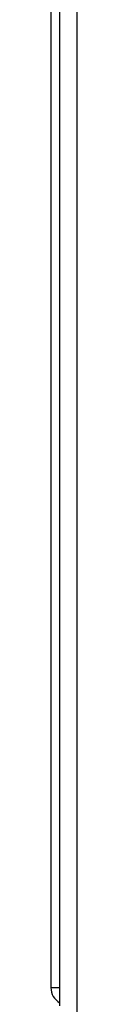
# Model space of a CAD drawing. Header units: millimetres. Extents: x 10 to 584, y 4 to 410.
# Tile 21 of 57: x 138.858 to 139.458, y 210.392 to 233.103. Entities that reach past the tile are written whole.
import ezdxf

# ---------------------------------------------------------------- set-up
doc = ezdxf.new("R2010")
doc.units = ezdxf.units.MM
doc.header["$LTSCALE"] = 32.67
doc.layers.get('0').update_dxf_attribs({"linetype": 'CONTINUOUS'})

msp = doc.modelspace()

# ---------------------------------------------------------------- linework, layer by layer
at = {"color": 7, "linetype": 'Continuous'}
for p, q in [((139.4576, 209.955), (139.4576, 278.555)), ((139.0576, 278.155), (139.0576, 210.355))]:
    msp.add_line(p, q, dxfattribs=at)
at = {"color": 3, "linetype": 'Continuous'}
for p in [(138.8576, 277.735), (139.0576, 210.775)]:
    msp.add_line(p, (138.8576, 210.775), dxfattribs=at)
msp.add_arc((139.2576, 210.775), 0.4, 180, 240, dxfattribs=at)

doc.saveas('drawing.dxf')
